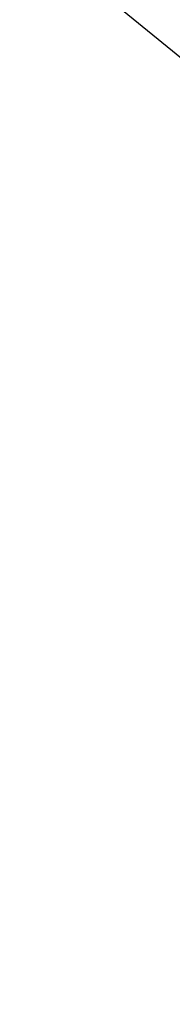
# Model space of a CAD drawing. Header units: millimetres. Extents: x 0 to 146, y 0 to 186.
# Tile 166 of 256: x 57.4014 to 57.4658, y 15.2608 to 15.6752. Entities that reach past the tile are written whole.
import ezdxf

# ---------------------------------------------------------------- set-up
doc = ezdxf.new("R2010")
doc.units = ezdxf.units.MM
doc.header["$LTSCALE"] = 25.4
doc.layers.get('0').update_dxf_attribs({"true_color": 0xff5454})

# ---------------------------------------------------------------- blocks, each defined once
blk = doc.blocks.new('PROFILE-IRIS-LED-12W-9000-9001-9002-9003.STL#2')
at = {"color": 18, "true_color": 0x000000}
mesh = blk.add_polyface(dxfattribs=at)
corners = [(85.819, 10.2197, 167.2554), (86.70789, 10.83855, 170.54282), (86.49815, 9.20686, 167.80751), (86.02875, 11.85139, 169.99071)]
mesh.append_faces([[corners[k] for k in face] for face in [(0, 1, 2), (1, 0, 3)]], dxfattribs={"vtx0": -1, "color": 18})
mesh = blk.add_polyface(dxfattribs=at)
corners = [(85.33325, 8.79477, 168.48445), (86.23473, 9.55771, 171.82899), (85.97227, 7.84176, 169.00395), (85.59571, 10.51072, 171.30949)]
mesh.append_faces([[corners[k] for k in face] for face in [(0, 1, 2), (1, 0, 3)]], dxfattribs={"vtx0": -1, "color": 18})

msp = doc.modelspace()

# ---------------------------------------------------------------- block references
at = {"color": 0, "extrusion": (0, -1, -3.33067e-16)}
msp.add_blockref('PROFILE-IRIS-LED-12W-9000-9001-9002-9003.STL#2', (-28.77123, -1.42399, -185.82225), dxfattribs=at)

doc.saveas('drawing.dxf')
